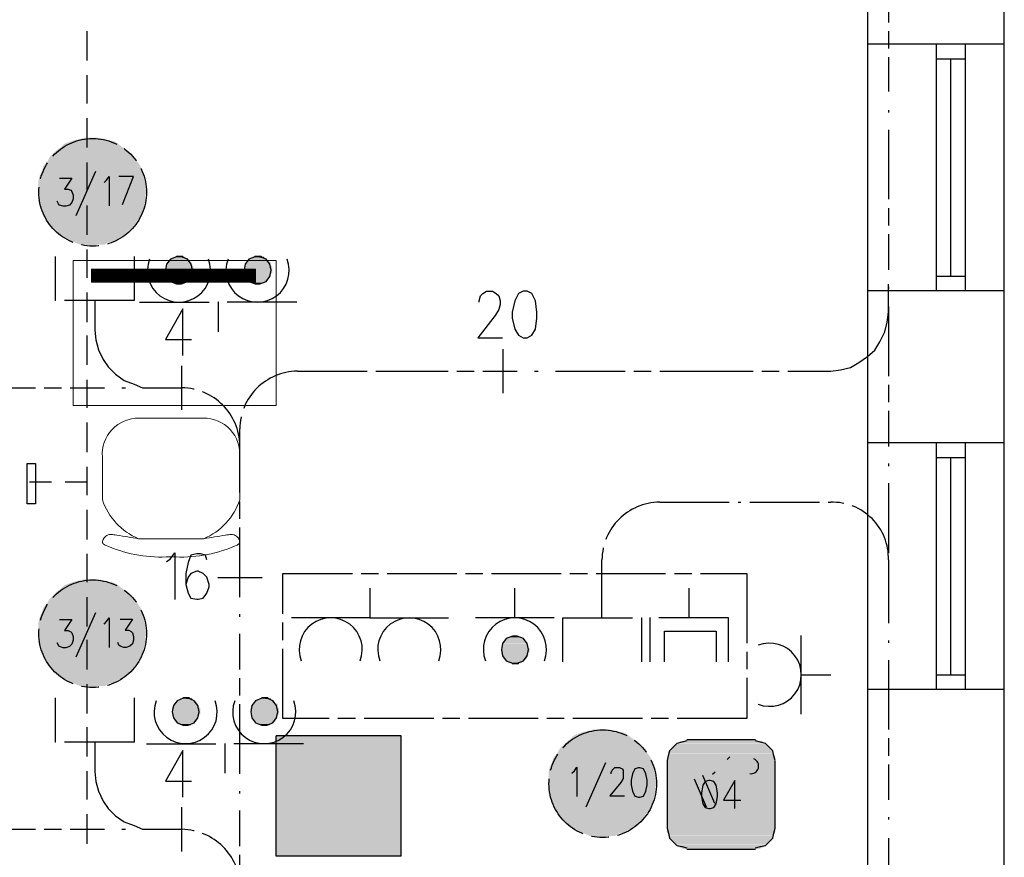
# Model space of a CAD drawing. Header units: millimetres. Extents: x 282377 to 1404227, y -783705 to 1038705.
# Tile 121 of 243: x 380375 to 380714, y 8398 to 8687. Entities that reach past the tile are written whole.
import ezdxf

# ---------------------------------------------------------------- set-up
doc = ezdxf.new("R2010")
doc.units = ezdxf.units.MM
doc.linetypes.add('ACAD_ISO02W100', pattern=[15, 12, -3])
doc.linetypes.add('ACAD_ISO08W100', pattern=[36, 24, -3, 6, -3])
doc.layers.add('!!ELEKTRYKA', color=7, linetype='Continuous')
doc.layers.add('PG_WYPOSAŻENIE', color=9, linetype='Continuous', lineweight=18)
doc.layers.add('PG_ŚCIANY_DZIAŁOWE', color=3, linetype='Continuous', lineweight=18)
doc.layers.add('zzz_linia_podział', color=3, linetype='ACAD_ISO02W100', lineweight=40, plot=False)

# ---------------------------------------------------------------- blocks, each defined once
blk = doc.blocks.new('A$C6e56510e')
at = {"layer": 'PG_WYPOSAŻENIE', "color": 251, "true_color": 0x636466}
for p, q in [((258.9, 478.7), (225.2, 478.7)), ((354.5, 415.7), (129.6, 415.7)), ((5.2, 281.4), (5.2, 134.3)), ((478.9, 281.4), (478.9, 134.3)), ((355.6, 0), (130.8, 0))]:
    blk.add_line(p, q, dxfattribs=at)
for centre, radius, start, end in [((207.7, 5.5), 473.4, 87.8783, 114.1146), ((276.5, 5.5), 473.4, 65.8854, 92.1217), ((215.6, 211.3), 221.7, 112.8026, 161.5732), ((268.6, 211.3), 221.7, 18.4268, 67.1974), ((128.9, 124.1), 124.1, 175.2787, 270.8747), ((355.2, 124.1), 124.1, 269.1253, 4.7213)]:
    blk.add_arc(centre, radius, start, end, dxfattribs=at)
for points in [[(129.6, 415.7), (54.5, 403.3), (16.4, 407.4), (6, 429.9), (14.2, 437.7)], [(354.5, 415.7), (429.6, 403.3), (467.7, 407.4), (478.1, 429.9), (469.9, 437.7)]]:
    blk.add_spline(points, degree=3, dxfattribs=at)

msp = doc.modelspace()

# ---------------------------------------------------------------- hatches: boundary and pattern name
at = {"layer": 'PG_ŚCIANY_DZIAŁOWE', "ltscale": 10}
h = msp.add_hatch(dxfattribs=at)
h.set_pattern_fill('ANSI31', color=252, scale=0.1)
h.set_pattern_definition([(45, (344868.07902, 6595.35128), (-0.224506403, 0.224506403), [])])
h.paths.add_polyline_path([(380455.81, 8596.09), (380455.81, 8600.59), (380399.27, 8600.59), (380399.27, 8596.09)])
at = {"layer": 'PG_ŚCIANY_DZIAŁOWE'}
h = msp.add_hatch(color=252, dxfattribs=at)
h.dxf.hatch_style = 1
h.paths.add_polyline_path([(380506.01, 8398.12), (380506.01, 8439.62), (380473.86, 8439.62), (380463.01, 8425.2), (380463.01, 8398.12)])
h = msp.add_hatch(color=252, dxfattribs=at)
h.dxf.hatch_style = 1
h.paths.add_polyline_path([(380473.86, 8439.62), (380463.01, 8439.62), (380463.01, 8425.2)])

# ---------------------------------------------------------------- linework, layer by layer
at = {"layer": '!!ELEKTRYKA', "color": 1, "linetype": 'ACAD_ISO08W100', "lineweight": -3}
for p, q in [((380470.33, 8565.35), (380498.27, 8565.35)), ((380450.44, 8535.72), (380450.44, 8545.45)), ((380595.2, 8520.17), (380623.14, 8520.17)), ((380575.3, 8490.53), (380575.3, 8500.27))]:
    msp.add_line(p, q, dxfattribs=at)
at = {"layer": '!!ELEKTRYKA'}
for p, q in [((380609.97, 8426.05), (380614.09, 8416.36)), ((380607.08, 8424.82), (380611.2, 8415.13))]:
    msp.add_line(p, q, dxfattribs=at)
at = {"layer": '!!ELEKTRYKA', "color": 1, "linetype": 'ACAD_ISO08W100', "lineweight": -3}
for points in [[(380674.07, 8709.59), (380674.07, 8661.75)], [(380674.07, 8655.4), (380674.07, 8654.55)], [(380674.07, 8648.62), (380674.07, 8600.36)], [(380413.96, 8604.92), (380413.96, 8589.68), (380386.86, 8589.68), (380386.86, 8604.92)], [(380603.38, 8565.35), (380654.18, 8565.35), (380657.56, 8565.77), (380660.95, 8566.62), (380663.91, 8568.31), (380666.88, 8570.43), (380669.42, 8572.55), (380671.11, 8575.51), (380672.8, 8578.9), (380673.65, 8582.28), (380674.07, 8585.67), (380674.07, 8595.41)], [(380674.07, 8594.44), (380674.07, 8593.59)], [(380400.41, 8589.68), (380400.41, 8579.52)], [(380430.77, 8570.73), (380430.77, 8586.82), (380424.84, 8576.24), (380433.73, 8576.24)], [(380674.07, 8587.66), (380674.07, 8539.4)], [(380541.23, 8557.73), (380541.23, 8572.97)], [(380430.47, 8552), (380430.47, 8567.24)], [(380498.27, 8565.35), (380546.11, 8565.35)], [(380552.04, 8565.35), (380553.31, 8565.35)], [(380559.24, 8565.35), (380607.07, 8565.35)], [(380613, 8565.35), (380614.27, 8565.35)], [(380355.96, 8559.62), (380403.8, 8559.62)], [(380409.72, 8559.62), (380410.99, 8559.62)], [(380450.48, 8542.67), (380450.48, 8543.51)], [(380450.48, 8487.46), (380450.48, 8535.72)], [(380674.07, 8533.47), (380674.07, 8532.63)], [(380674.07, 8526.7), (380674.07, 8478.44)], [(380425.12, 8499.7), (380426.39, 8500.55), (380428.08, 8502.66), (380428.08, 8486.58)], [(380439.01, 8500.24), (380438.59, 8501.94), (380436.89, 8502.36), (380435.62, 8502.36), (380433.51, 8501.94), (380432.66, 8499.4), (380431.81, 8495.59), (380431.81, 8491.78), (380432.66, 8488.81), (380433.51, 8487.12), (380435.62, 8486.7), (380436.05, 8486.7), (380437.74, 8487.12), (380439.01, 8488.81), (380439.86, 8490.93), (380439.86, 8491.78), (380439.01, 8494.32), (380437.74, 8495.59), (380436.05, 8496.43), (380435.62, 8496.43), (380433.51, 8495.59), (380432.66, 8494.32), (380431.81, 8491.78)], [(380442.86, 8494.18), (380458.1, 8494.18)], [(380575.3, 8480.35), (380575.3, 8490.53)], [(380450.48, 8480.68), (380450.48, 8481.53)], [(380561.78, 8465.07), (380561.78, 8480.32), (380588.87, 8480.32), (380588.87, 8465.07)], [(380450.48, 8426.5), (380450.48, 8474.76)], [(380674.07, 8472.51), (380674.07, 8471.67)], [(380674.07, 8465.74), (380674.07, 8417.48)], [(380413.96, 8452.68), (380413.96, 8437.44), (380386.86, 8437.44), (380386.86, 8452.68)], [(380400.41, 8437.44), (380400.41, 8427.28)], [(380430.77, 8418.49), (380430.77, 8434.58), (380424.84, 8424), (380433.73, 8424)], [(380450.48, 8419.72), (380450.48, 8420.57)], [(380430.47, 8399.76), (380430.47, 8415)], [(380450.48, 8365.53), (380450.48, 8413.8)], [(380674.07, 8411.55), (380674.07, 8410.7)], [(380355.96, 8407.38), (380403.8, 8407.38)], [(380409.72, 8407.38), (380410.99, 8407.38)], [(380674.07, 8404.35), (380674.07, 8356.52)]]:
    msp.add_lwpolyline(points, dxfattribs=at)
at = {"layer": '!!ELEKTRYKA', "color": 150, "linetype": 'ACAD_ISO08W100', "lineweight": -3, "true_color": 0x007eff}
for points in [[(380397.81, 8672.46), (380397.81, 8682.65)], [(380397.81, 8657.67), (380397.81, 8667.42)], [(380397.81, 8642.44), (380397.81, 8652.57)], [(380397.81, 8627.59), (380397.81, 8637.35)], [(380397.81, 8612.37), (380397.81, 8622.5)], [(380397.81, 8597.52), (380397.81, 8607.27)], [(380397.81, 8582.29), (380397.81, 8592.48)], [(380397.81, 8567.5), (380397.81, 8577.63)], [(380397.81, 8552.66), (380397.81, 8562.41)], [(380397.81, 8537.43), (380397.81, 8547.62)], [(380397.81, 8522.64), (380397.81, 8532.33)], [(380377.92, 8527.21), (380385.54, 8527.21)], [(380390.2, 8527.21), (380397.82, 8527.21)], [(380397.81, 8507.35), (380397.81, 8517.54)], [(380397.81, 8492.56), (380397.81, 8502.31)], [(380397.81, 8477.33), (380397.81, 8487.47)], [(380397.81, 8462.49), (380397.81, 8472.68)], [(380397.81, 8447.26), (380397.81, 8457.39)], [(380397.81, 8432.47), (380397.81, 8442.6)], [(380618.5, 8431.49), (380619.35, 8432.32)], [(380397.81, 8417.62), (380397.81, 8427.37)], [(380613.42, 8426.41), (380614.27, 8427.24)], [(380397.81, 8402.39), (380397.81, 8412.53)]]:
    msp.add_lwpolyline(points, dxfattribs=at)
at = {"layer": '!!ELEKTRYKA', "color": 7, "linetype": 'ACAD_ISO08W100', "lineweight": -3}
for points in [[(380400.68, 8634.21), (380393.91, 8618.97)], [(380388.31, 8631.97), (380392.54, 8631.97), (380390, 8628.16), (380391.27, 8628.16), (380392.12, 8627.74), (380392.54, 8627.32), (380392.97, 8626.05), (380392.97, 8624.78), (380392.54, 8623.51), (380391.7, 8622.66), (380390.43, 8622.24), (380389.58, 8622.24), (380388.31, 8622.66), (380387.89, 8623.08), (380387.46, 8623.93)], [(380403.64, 8630.4), (380404.49, 8631.25), (380405.34, 8632.52), (380405.34, 8622.36)], [(380409.96, 8622.8), (380413.77, 8632.54), (380408.69, 8632.54)], [(380400.68, 8481.97), (380393.91, 8466.73)], [(380403.64, 8478.16), (380404.49, 8479.01), (380405.34, 8480.28), (380405.34, 8470.12)], [(380388.31, 8479.74), (380392.54, 8479.74), (380390, 8475.92), (380391.27, 8475.92), (380392.12, 8475.5), (380392.54, 8475.08), (380392.97, 8473.81), (380392.97, 8472.54), (380392.54, 8471.27), (380391.7, 8470.42), (380390.43, 8470), (380389.58, 8470), (380388.31, 8470.42), (380387.89, 8470.84), (380387.46, 8471.69)], [(380409.18, 8479.81), (380413.41, 8479.81), (380410.87, 8476), (380412.14, 8476), (380412.99, 8475.57), (380413.41, 8475.15), (380413.83, 8473.88), (380413.83, 8472.61), (380413.41, 8471.34), (380412.56, 8470.49), (380411.29, 8470.07), (380410.45, 8470.07), (380409.18, 8470.49), (380408.75, 8470.92), (380408.33, 8471.76)], [(380576.54, 8430.24), (380569.77, 8415)], [(380564.94, 8426.68), (380565.78, 8427.52), (380566.63, 8428.79), (380566.63, 8418.63)], [(380578.41, 8426.52), (380578.41, 8426.95), (380578.83, 8427.79), (380579.25, 8428.22), (380579.68, 8428.64), (380581.37, 8428.64), (380582.22, 8428.22), (380582.64, 8427.79), (380582.64, 8426.95), (380582.64, 8426.1), (380582.64, 8424.83), (380581.79, 8423.56), (380577.98, 8418.9), (380583.06, 8418.9)], [(380621.05, 8414.49), (380621.05, 8424.24), (380617.24, 8417.46), (380623.17, 8417.46)]]:
    msp.add_lwpolyline(points, dxfattribs=at)
at = {"layer": '!!ELEKTRYKA', "color": 217, "linetype": 'ACAD_ISO08W100', "lineweight": -3, "true_color": 0x93278f}
for points in [[(380424.79, 8600.14), (380425.21, 8598.02), (380426.48, 8596.33), (380428.6, 8595.48), (380430.29, 8595.48), (380432.41, 8596.33), (380433.68, 8598.02), (380434.1, 8600.14), (380433.68, 8602.25), (380432.41, 8603.95), (380430.29, 8604.79), (380428.6, 8604.79), (380426.48, 8603.95), (380425.21, 8602.25)], [(380451.88, 8600.14), (380452.31, 8598.02), (380453.58, 8596.33), (380455.69, 8595.48), (380457.39, 8595.48), (380459.5, 8596.33), (380460.77, 8598.02), (380461.2, 8600.14), (380460.77, 8602.25), (380459.5, 8603.95), (380457.39, 8604.79), (380455.69, 8604.79), (380453.58, 8603.95), (380452.31, 8602.25)], [(380427.1, 8447.9), (380427.52, 8445.78), (380428.79, 8444.09), (380430.91, 8443.24), (380432.6, 8443.24), (380434.72, 8444.09), (380435.99, 8445.78), (380436.41, 8447.9), (380435.99, 8450.02), (380434.72, 8451.71), (380432.6, 8452.56), (380430.91, 8452.56), (380428.79, 8451.71), (380427.52, 8450.02)], [(380454.19, 8447.9), (380454.62, 8445.78), (380455.89, 8444.09), (380458, 8443.24), (380459.7, 8443.24), (380461.81, 8444.09), (380463.08, 8445.78), (380463.51, 8447.9), (380463.08, 8450.02), (380461.81, 8451.71), (380459.7, 8452.56), (380458, 8452.56), (380455.89, 8451.71), (380454.62, 8450.02)]]:
    msp.add_lwpolyline(points, close=True, dxfattribs=at)
at = {"layer": '!!ELEKTRYKA', "color": 1, "linetype": 'ACAD_ISO08W100', "lineweight": -3}
for points in [[(380400.41, 8589.68), (380400.41, 8579.52), (380400.83, 8576.13), (380401.68, 8572.74), (380403.37, 8569.36), (380405.07, 8566.82), (380407.61, 8564.28), (380410.57, 8562.16), (380413.96, 8560.89), (380416.92, 8559.62), (380420.73, 8559.62), (380430.47, 8559.62, -0.406485), (380450.44, 8539.65), (380450.44, 8539.65)], [(380626.24, 8520.17), (380654.18, 8520.17, -0.429643), (380674.07, 8500.27), (380674.07, 8490.53)], [(380400.41, 8437.44), (380400.41, 8427.28), (380400.83, 8423.89), (380401.68, 8420.51), (380403.37, 8417.12), (380405.07, 8414.58), (380407.61, 8412.04), (380410.57, 8409.92), (380413.96, 8408.65), (380416.92, 8407.38), (380420.73, 8407.38), (380430.47, 8407.38, -0.393113), (380450.79, 8387.49), (380450.79, 8377.33)]]:
    msp.add_lwpolyline(points, format="xyb", dxfattribs=at)
at = {"layer": '!!ELEKTRYKA', "color": 217, "linetype": 'ACAD_ISO08W100', "lineweight": -3, "true_color": 0x93278f}
for points in [[(380415.9, 8589.13), (380442.99, 8589.13), (380442.99, 8578.97)], [(380470.09, 8589.13), (380442.99, 8589.13)], [(380418.21, 8436.89), (380445.3, 8436.89), (380445.3, 8426.73)], [(380472.4, 8436.89), (380445.3, 8436.89)]]:
    msp.add_lwpolyline(points, dxfattribs=at)
at = {"layer": '!!ELEKTRYKA', "color": 5, "linetype": 'ACAD_ISO08W100', "lineweight": -3}
msp.add_lwpolyline([(380377.07, 8519.6), (380377.07, 8526.34), (380377.07, 8533.56), (380380.04, 8533.56), (380380.04, 8519.6)], close=True, dxfattribs=at)
at = {"layer": '!!ELEKTRYKA', "color": 254, "linetype": 'ACAD_ISO08W100', "lineweight": -3, "true_color": 0xdddddd}
msp.add_lwpolyline([(380625.27, 8495.57), (380625.27, 8445.63), (380465.25, 8445.63), (380465.25, 8495.57)], close=True, dxfattribs=at)
at = {"layer": '!!ELEKTRYKA', "color": 217, "linetype": 'Continuous', "lineweight": -3, "true_color": 0x93278f}
for points in [[(380495.29, 8490.53), (380495.29, 8480.35), (380522.38, 8480.35)], [(380545.24, 8480.35), (380545.24, 8490.53)], [(380495.31, 8480.32), (380468.21, 8480.32)], [(380558.79, 8480.35), (380531.7, 8480.35)]]:
    msp.add_lwpolyline(points, dxfattribs=at)
at = {"layer": '!!ELEKTRYKA', "color": 5, "linetype": 'ACAD_ISO08W100', "lineweight": -3}
for points in [[(380605.36, 8480.35), (380605.36, 8490.53)], [(380618.93, 8465.07), (380618.93, 8480.32), (380591.83, 8480.32), (380591.83, 8465.07)], [(380596.9, 8465.09), (380596.9, 8475.7), (380614.68, 8475.7), (380614.68, 8465.09)], [(380604.52, 8437.84), (380602.83, 8437.4), (380601.14, 8437.01), (380599.87, 8435.74), (380598.6, 8434.47), (380598.17, 8432.76), (380597.75, 8431.05)], [(380628.23, 8438.25), (380604.53, 8438.25)], [(380635, 8431.05), (380634.58, 8432.76), (380634.16, 8434.47), (380632.89, 8435.74), (380631.62, 8437.01), (380629.93, 8437.4), (380628.23, 8437.84)], [(380597.78, 8431.01), (380597.78, 8407.73)], [(380635.03, 8407.73), (380635.03, 8431.01)], [(380597.76, 8407.75), (380598.18, 8406.05), (380598.61, 8404.34), (380599.88, 8403.07), (380601.15, 8401.81), (380602.84, 8401.42), (380604.54, 8400.98)], [(380628.24, 8400.98), (380629.94, 8401.42), (380631.63, 8401.81), (380632.9, 8403.07), (380634.17, 8404.34), (380634.59, 8406.05), (380635.02, 8407.75)], [(380604.53, 8400.57), (380628.24, 8400.57)]]:
    msp.add_lwpolyline(points, dxfattribs=at)
at = {"layer": '!!ELEKTRYKA', "color": 217, "linetype": 'Continuous', "lineweight": -3, "true_color": 0x93278f}
msp.add_lwpolyline([(380549.92, 8469.33), (380549.5, 8471.43), (380548.23, 8473.14), (380546.11, 8473.97), (380544.42, 8473.97), (380542.3, 8473.14), (380541.03, 8471.43), (380540.61, 8469.33), (380541.03, 8467.18), (380542.3, 8465.52), (380544.42, 8464.64), (380546.11, 8464.64), (380548.23, 8465.52), (380549.5, 8467.18)], close=True, dxfattribs=at)
at = {"layer": '!!ELEKTRYKA', "color": 6, "linetype": 'Continuous', "lineweight": -3}
for points in [[(380644.02, 8447.11), (380644.02, 8474.21)], [(380644.02, 8460.66), (380654.18, 8460.66)]]:
    msp.add_lwpolyline(points, dxfattribs=at)
at = {"layer": '!!ELEKTRYKA', "color": 7, "linetype": 'ACAD_ISO08W100', "lineweight": -3}
for points in [[(380587.89, 8428.59), (380586.62, 8428.17), (380585.77, 8426.47), (380585.35, 8424.36), (380585.35, 8422.66), (380585.77, 8420.55), (380586.62, 8418.85), (380587.89, 8418.43), (380588.31, 8418.43), (380589.58, 8418.85), (380590.43, 8420.55), (380590.86, 8422.66), (380590.86, 8424.36), (380590.43, 8426.47), (380589.58, 8428.17), (380588.31, 8428.59)], [(380612.16, 8424.24), (380610.89, 8423.8), (380610.05, 8422.53), (380609.62, 8420), (380609.62, 8418.73), (380610.05, 8416.2), (380610.89, 8414.93), (380612.16, 8414.49), (380612.59, 8414.49), (380613.86, 8414.93), (380614.7, 8416.2), (380615.12, 8418.73), (380615.12, 8420), (380614.7, 8422.53), (380613.86, 8423.8), (380612.59, 8424.24)]]:
    msp.add_lwpolyline(points, close=True, dxfattribs=at)
at = {"layer": '!!ELEKTRYKA', "color": 1, "linetype": 'ACAD_ISO08W100', "lineweight": -3}
for centre in [(380399.7, 8627.05), (380399.7, 8474.82), (380575.56, 8423.09)]:
    msp.add_circle(centre, 18.55, dxfattribs=at)
at = {"layer": '!!ELEKTRYKA', "color": 217, "linetype": 'Continuous', "lineweight": -3, "true_color": 0x93278f}
for centre, radius, start, end in [((380429.45, 8600.03), 10.89, 158.9225, 21.0775), ((380456.54, 8600.03), 10.89, 158.9225, 21.0775), ((380481.76, 8469.41), 10.88, 339.0164, 200.9836), ((380508.86, 8469.41), 10.88, 339.0164, 200.9836), ((380545.27, 8469.41), 10.88, 339.0108, 200.9892), ((380431.75, 8447.79), 10.89, 158.9225, 21.0775), ((380458.85, 8447.79), 10.89, 158.9225, 21.0775)]:
    msp.add_arc(centre, radius, start, end, dxfattribs=at)
at = {"layer": '!!ELEKTRYKA', "color": 1, "linetype": 'ACAD_ISO08W100', "lineweight": -3}
for centre in [(380470.48, 8545.31), (380595.34, 8500.13)]:
    msp.add_arc(centre, 20.04, 90.414, 179.586, dxfattribs=at)
at = {"layer": '!!ELEKTRYKA', "color": 6, "linetype": 'Continuous', "lineweight": -3}
msp.add_arc((380633.12, 8460.66), 10.89, 248.9225, 111.0775, dxfattribs=at)
at = {"layer": '!!ELEKTRYKA'}
msp.add_arc((380626.63, 8429.21), 2.68, 261.1766, 66.7093, dxfattribs=at)
at = {"layer": '!!ELEKTRYKA', "color": 1, "linetype": 'ACAD_ISO08W100', "lineweight": -3}
for points in [[(380389.88, 8643.72), (380410.2, 8642.45), (380388.61, 8642.45)], [(380392, 8644.57), (380408.51, 8643.72), (380389.88, 8643.72)], [(380389.88, 8643.72), (380408.51, 8643.72), (380410.2, 8642.45)], [(380393.27, 8644.99), (380407.24, 8644.57), (380392, 8644.57)], [(380392, 8644.57), (380407.24, 8644.57), (380408.51, 8643.72)], [(380395.39, 8645.42), (380405.12, 8644.99), (380393.27, 8644.99)], [(380393.27, 8644.99), (380405.12, 8644.99), (380407.24, 8644.57)], [(380396.66, 8645.84), (380403.85, 8645.42), (380395.39, 8645.42)], [(380395.39, 8645.42), (380403.85, 8645.42), (380405.12, 8644.99)], [(380396.66, 8645.84), (380401.31, 8645.84), (380403.85, 8645.42)], [(380386.07, 8640.34), (380414.01, 8639.07), (380384.8, 8639.07)], [(380387.34, 8641.61), (380413.17, 8640.34), (380386.07, 8640.34)], [(380386.07, 8640.34), (380413.17, 8640.34), (380414.01, 8639.07)], [(380388.61, 8642.45), (380411.47, 8641.61), (380387.34, 8641.61)], [(380387.34, 8641.61), (380411.47, 8641.61), (380413.17, 8640.34)], [(380388.61, 8642.45), (380410.2, 8642.45), (380411.47, 8641.61)], [(380383.96, 8637.37), (380416.13, 8636.1), (380382.69, 8636.1)], [(380384.8, 8639.07), (380415.28, 8637.37), (380383.96, 8637.37)], [(380383.96, 8637.37), (380415.28, 8637.37), (380416.13, 8636.1)], [(380384.8, 8639.07), (380414.01, 8639.07), (380415.28, 8637.37)], [(380382.26, 8634.41), (380417.4, 8632.72), (380381.42, 8632.72)], [(380382.69, 8636.1), (380416.98, 8634.41), (380382.26, 8634.41)], [(380382.26, 8634.41), (380416.98, 8634.41), (380417.4, 8632.72)], [(380382.69, 8636.1), (380416.13, 8636.1), (380416.98, 8634.41)], [(380381.42, 8632.72), (380417.82, 8631.02), (380380.99, 8631.02)], [(380380.99, 8631.02), (380417.82, 8629.33), (380380.99, 8629.33)], [(380380.99, 8631.02), (380417.82, 8631.02), (380417.82, 8629.33)], [(380381.42, 8632.72), (380417.4, 8632.72), (380417.82, 8631.02)], [(380380.99, 8629.33), (380418.25, 8627.21), (380380.99, 8627.21)], [(380380.99, 8629.33), (380417.82, 8629.33), (380418.25, 8627.21)], [(380380.99, 8627.21), (380417.82, 8625.52), (380380.99, 8625.52)], [(380380.99, 8627.21), (380418.25, 8627.21), (380417.82, 8625.52)], [(380380.99, 8625.52), (380417.82, 8623.83), (380380.99, 8623.83)], [(380380.99, 8625.52), (380417.82, 8625.52), (380417.82, 8623.83)], [(380380.99, 8623.83), (380417.4, 8622.13), (380381.42, 8622.13)], [(380380.99, 8623.83), (380417.82, 8623.83), (380417.4, 8622.13)], [(380381.42, 8622.13), (380416.98, 8620.44), (380382.26, 8620.44)], [(380381.42, 8622.13), (380417.4, 8622.13), (380416.98, 8620.44)], [(380382.26, 8620.44), (380416.13, 8618.75), (380382.69, 8618.75)], [(380382.26, 8620.44), (380416.98, 8620.44), (380416.13, 8618.75)], [(380382.69, 8618.75), (380415.28, 8617.48), (380383.96, 8617.48)], [(380382.69, 8618.75), (380416.13, 8618.75), (380415.28, 8617.48)], [(380383.96, 8617.48), (380414.01, 8615.78), (380384.8, 8615.78)], [(380383.96, 8617.48), (380415.28, 8617.48), (380414.01, 8615.78)], [(380384.8, 8615.78), (380413.17, 8614.51), (380386.07, 8614.51)], [(380384.8, 8615.78), (380414.01, 8615.78), (380413.17, 8614.51)], [(380386.07, 8614.51), (380411.47, 8613.24), (380387.34, 8613.24)], [(380386.07, 8614.51), (380413.17, 8614.51), (380411.47, 8613.24)], [(380387.34, 8613.24), (380410.2, 8611.97), (380388.61, 8611.97)], [(380387.34, 8613.24), (380411.47, 8613.24), (380410.2, 8611.97)], [(380388.61, 8611.97), (380408.51, 8611.13), (380389.88, 8611.13)], [(380388.61, 8611.97), (380410.2, 8611.97), (380408.51, 8611.13)], [(380389.88, 8611.13), (380407.24, 8610.28), (380392, 8610.28)], [(380389.88, 8611.13), (380408.51, 8611.13), (380407.24, 8610.28)], [(380392, 8610.28), (380405.12, 8609.86), (380393.27, 8609.86)], [(380392, 8610.28), (380407.24, 8610.28), (380405.12, 8609.86)], [(380393.27, 8609.86), (380403.85, 8609.01), (380395.39, 8609.01)], [(380393.27, 8609.86), (380405.12, 8609.86), (380403.85, 8609.01)], [(380396.66, 8609.01), (380401.31, 8609.01), (380400.47, 8608.59)], [(380389.88, 8491.49), (380410.2, 8490.22), (380388.61, 8490.22)], [(380392, 8492.33), (380408.51, 8491.49), (380389.88, 8491.49)], [(380389.88, 8491.49), (380408.51, 8491.49), (380410.2, 8490.22)], [(380393.27, 8492.76), (380407.24, 8492.33), (380392, 8492.33)], [(380392, 8492.33), (380407.24, 8492.33), (380408.51, 8491.49)], [(380395.39, 8493.18), (380405.12, 8492.76), (380393.27, 8492.76)], [(380393.27, 8492.76), (380405.12, 8492.76), (380407.24, 8492.33)], [(380396.66, 8493.6), (380403.85, 8493.18), (380395.39, 8493.18)], [(380395.39, 8493.18), (380403.85, 8493.18), (380405.12, 8492.76)], [(380396.66, 8493.6), (380401.31, 8493.6), (380403.85, 8493.18)], [(380386.07, 8488.1), (380414.01, 8486.83), (380384.8, 8486.83)], [(380387.34, 8489.37), (380413.17, 8488.1), (380386.07, 8488.1)], [(380386.07, 8488.1), (380413.17, 8488.1), (380414.01, 8486.83)], [(380388.61, 8490.22), (380411.47, 8489.37), (380387.34, 8489.37)], [(380387.34, 8489.37), (380411.47, 8489.37), (380413.17, 8488.1)], [(380388.61, 8490.22), (380410.2, 8490.22), (380411.47, 8489.37)], [(380382.69, 8483.87), (380416.98, 8482.17), (380382.26, 8482.17)], [(380383.96, 8485.14), (380416.13, 8483.87), (380382.69, 8483.87)], [(380382.69, 8483.87), (380416.13, 8483.87), (380416.98, 8482.17)], [(380384.8, 8486.83), (380415.28, 8485.14), (380383.96, 8485.14)], [(380383.96, 8485.14), (380415.28, 8485.14), (380416.13, 8483.87)], [(380384.8, 8486.83), (380414.01, 8486.83), (380415.28, 8485.14)], [(380381.42, 8480.48), (380417.82, 8478.79), (380380.99, 8478.79)], [(380382.26, 8482.17), (380417.4, 8480.48), (380381.42, 8480.48)], [(380381.42, 8480.48), (380417.4, 8480.48), (380417.82, 8478.79)], [(380382.26, 8482.17), (380416.98, 8482.17), (380417.4, 8480.48)], [(380380.99, 8478.79), (380417.82, 8477.09), (380380.99, 8477.09)], [(380380.99, 8478.79), (380417.82, 8478.79), (380417.82, 8477.09)], [(380380.99, 8477.09), (380418.25, 8474.98), (380380.99, 8474.98)], [(380380.99, 8477.09), (380417.82, 8477.09), (380418.25, 8474.98)], [(380380.99, 8474.98), (380417.82, 8473.28), (380380.99, 8473.28)], [(380380.99, 8474.98), (380418.25, 8474.98), (380417.82, 8473.28)], [(380380.99, 8473.28), (380417.82, 8471.59), (380380.99, 8471.59)], [(380380.99, 8473.28), (380417.82, 8473.28), (380417.82, 8471.59)], [(380380.99, 8471.59), (380417.4, 8469.9), (380381.42, 8469.9)], [(380380.99, 8471.59), (380417.82, 8471.59), (380417.4, 8469.9)], [(380381.42, 8469.9), (380416.98, 8468.2), (380382.26, 8468.2)], [(380381.42, 8469.9), (380417.4, 8469.9), (380416.98, 8468.2)], [(380382.26, 8468.2), (380416.13, 8466.51), (380382.69, 8466.51)], [(380382.26, 8468.2), (380416.98, 8468.2), (380416.13, 8466.51)], [(380382.69, 8466.51), (380415.28, 8465.24), (380383.96, 8465.24)], [(380382.69, 8466.51), (380416.13, 8466.51), (380415.28, 8465.24)], [(380383.96, 8465.24), (380414.01, 8463.55), (380384.8, 8463.55)], [(380383.96, 8465.24), (380415.28, 8465.24), (380414.01, 8463.55)], [(380384.8, 8463.55), (380413.17, 8462.28), (380386.07, 8462.28)], [(380384.8, 8463.55), (380414.01, 8463.55), (380413.17, 8462.28)], [(380386.07, 8462.28), (380411.47, 8461.01), (380387.34, 8461.01)], [(380386.07, 8462.28), (380413.17, 8462.28), (380411.47, 8461.01)], [(380387.34, 8461.01), (380410.2, 8459.74), (380388.61, 8459.74)], [(380387.34, 8461.01), (380411.47, 8461.01), (380410.2, 8459.74)], [(380388.61, 8459.74), (380408.51, 8458.89), (380389.88, 8458.89)], [(380388.61, 8459.74), (380410.2, 8459.74), (380408.51, 8458.89)], [(380389.88, 8458.89), (380407.24, 8458.04), (380392, 8458.04)], [(380389.88, 8458.89), (380408.51, 8458.89), (380407.24, 8458.04)], [(380392, 8458.04), (380405.12, 8457.62), (380393.27, 8457.62)], [(380392, 8458.04), (380407.24, 8458.04), (380405.12, 8457.62)], [(380393.27, 8457.62), (380403.85, 8456.77), (380395.39, 8456.77)], [(380393.27, 8457.62), (380405.12, 8457.62), (380403.85, 8456.77)], [(380396.66, 8456.77), (380401.31, 8456.77), (380400.47, 8456.35)], [(380565.75, 8439.76), (380586.07, 8438.49), (380564.48, 8438.49)], [(380567.86, 8440.6), (380584.38, 8439.76), (380565.75, 8439.76)], [(380565.75, 8439.76), (380584.38, 8439.76), (380586.07, 8438.49)], [(380569.13, 8441.03), (380583.11, 8440.6), (380567.86, 8440.6)], [(380567.86, 8440.6), (380583.11, 8440.6), (380584.38, 8439.76)], [(380571.25, 8441.45), (380580.99, 8441.03), (380569.13, 8441.03)], [(380569.13, 8441.03), (380580.99, 8441.03), (380583.11, 8440.6)], [(380572.52, 8441.87), (380579.72, 8441.45), (380571.25, 8441.45)], [(380571.25, 8441.45), (380579.72, 8441.45), (380580.99, 8441.03)], [(380572.52, 8441.87), (380577.18, 8441.87), (380579.72, 8441.45)], [(380561.94, 8436.37), (380589.88, 8435.1), (380560.67, 8435.1)], [(380563.21, 8437.64), (380589.03, 8436.37), (380561.94, 8436.37)], [(380561.94, 8436.37), (380589.03, 8436.37), (380589.88, 8435.1)], [(380564.48, 8438.49), (380587.34, 8437.64), (380563.21, 8437.64)], [(380563.21, 8437.64), (380587.34, 8437.64), (380589.03, 8436.37)], [(380564.48, 8438.49), (380586.07, 8438.49), (380587.34, 8437.64)], [(380559.82, 8433.41), (380592, 8432.14), (380558.55, 8432.14)], [(380560.67, 8435.1), (380591.15, 8433.41), (380559.82, 8433.41)], [(380559.82, 8433.41), (380591.15, 8433.41), (380592, 8432.14)], [(380560.67, 8435.1), (380589.88, 8435.1), (380591.15, 8433.41)], [(380558.13, 8430.44), (380593.27, 8428.75), (380557.28, 8428.75)], [(380558.55, 8432.14), (380592.84, 8430.44), (380558.13, 8430.44)], [(380558.13, 8430.44), (380592.84, 8430.44), (380593.27, 8428.75)], [(380558.55, 8432.14), (380592, 8432.14), (380592.84, 8430.44)], [(380557.28, 8428.75), (380593.69, 8427.06), (380556.86, 8427.06)], [(380556.86, 8427.06), (380593.69, 8425.36), (380556.86, 8425.36)], [(380556.86, 8427.06), (380593.69, 8427.06), (380593.69, 8425.36)], [(380557.28, 8428.75), (380593.27, 8428.75), (380593.69, 8427.06)], [(380556.86, 8425.36), (380594.11, 8423.25), (380556.86, 8423.25)], [(380556.86, 8425.36), (380593.69, 8425.36), (380594.11, 8423.25)], [(380556.86, 8423.25), (380593.69, 8421.55), (380556.86, 8421.55)], [(380556.86, 8423.25), (380594.11, 8423.25), (380593.69, 8421.55)], [(380556.86, 8421.55), (380593.69, 8419.86), (380556.86, 8419.86)], [(380556.86, 8421.55), (380593.69, 8421.55), (380593.69, 8419.86)], [(380556.86, 8419.86), (380593.27, 8418.17), (380557.28, 8418.17)], [(380556.86, 8419.86), (380593.69, 8419.86), (380593.27, 8418.17)], [(380557.28, 8418.17), (380592.84, 8416.47), (380558.13, 8416.47)], [(380557.28, 8418.17), (380593.27, 8418.17), (380592.84, 8416.47)], [(380558.13, 8416.47), (380592, 8414.78), (380558.55, 8414.78)], [(380558.13, 8416.47), (380592.84, 8416.47), (380592, 8414.78)], [(380558.55, 8414.78), (380591.15, 8413.51), (380559.82, 8413.51)], [(380558.55, 8414.78), (380592, 8414.78), (380591.15, 8413.51)], [(380559.82, 8413.51), (380589.88, 8411.81), (380560.67, 8411.81)], [(380559.82, 8413.51), (380591.15, 8413.51), (380589.88, 8411.81)], [(380560.67, 8411.81), (380589.03, 8410.54), (380561.94, 8410.54)], [(380560.67, 8411.81), (380589.88, 8411.81), (380589.03, 8410.54)], [(380561.94, 8410.54), (380587.34, 8409.27), (380563.21, 8409.27)], [(380561.94, 8410.54), (380589.03, 8410.54), (380587.34, 8409.27)], [(380563.21, 8409.27), (380586.07, 8408), (380564.48, 8408)], [(380563.21, 8409.27), (380587.34, 8409.27), (380586.07, 8408)], [(380564.48, 8408), (380584.38, 8407.16), (380565.75, 8407.16)], [(380564.48, 8408), (380586.07, 8408), (380584.38, 8407.16)], [(380565.75, 8407.16), (380583.11, 8406.31), (380567.86, 8406.31)], [(380565.75, 8407.16), (380584.38, 8407.16), (380583.11, 8406.31)], [(380567.86, 8406.31), (380580.99, 8405.89), (380569.13, 8405.89)], [(380567.86, 8406.31), (380583.11, 8406.31), (380580.99, 8405.89)], [(380569.13, 8405.89), (380579.72, 8405.04), (380571.25, 8405.04)], [(380569.13, 8405.89), (380580.99, 8405.89), (380579.72, 8405.04)], [(380572.52, 8405.04), (380577.18, 8405.04), (380576.33, 8404.62)]]:
    msp.add_solid(points, dxfattribs=at)
at = {"layer": '!!ELEKTRYKA', "color": 217, "linetype": 'ACAD_ISO08W100', "lineweight": -3, "true_color": 0x93278f}
for points in [[(380433.68, 8602.68), (380425.21, 8602.68), (380425.64, 8603.1)], [(380434.1, 8602.25), (380425.21, 8602.68), (380433.68, 8602.68)], [(380434.1, 8602.25), (380425.21, 8602.25), (380425.21, 8602.68)], [(380433.26, 8603.1), (380425.64, 8603.1), (380426.06, 8603.52)], [(380433.68, 8602.68), (380425.64, 8603.1), (380433.68, 8603.1)], [(380433.26, 8603.52), (380426.06, 8603.52), (380426.48, 8603.95)], [(380433.26, 8603.1), (380426.06, 8603.52), (380433.26, 8603.52)], [(380432.83, 8603.95), (380426.48, 8603.95), (380426.91, 8604.37)], [(380433.26, 8603.52), (380426.48, 8603.95), (380432.83, 8603.95)], [(380432.83, 8603.95), (380426.91, 8604.37), (380432.41, 8604.37)], [(380431.99, 8604.37), (380427.33, 8604.37), (380427.75, 8604.79)], [(380431.99, 8604.37), (380427.75, 8604.79), (380431.56, 8604.79)], [(380431.14, 8604.79), (380428.18, 8604.79), (380428.6, 8605.22)], [(380431.14, 8604.79), (380428.6, 8605.22), (380430.72, 8605.22)], [(380461.2, 8602.68), (380452.31, 8602.68), (380452.73, 8603.1)], [(380461.2, 8602.25), (380452.31, 8602.68), (380461.2, 8602.68)], [(380461.2, 8602.25), (380452.31, 8602.25), (380452.31, 8602.68)], [(380460.35, 8603.1), (380452.73, 8603.1), (380453.15, 8603.52)], [(380461.2, 8602.68), (380452.73, 8603.1), (380460.77, 8603.1)], [(380460.35, 8603.52), (380453.15, 8603.52), (380453.58, 8603.95)], [(380460.35, 8603.1), (380453.15, 8603.52), (380460.35, 8603.52)], [(380459.93, 8603.95), (380453.58, 8603.95), (380454, 8604.37)], [(380460.35, 8603.52), (380453.58, 8603.95), (380459.93, 8603.95)], [(380459.93, 8603.95), (380454, 8604.37), (380459.5, 8604.37)], [(380459.08, 8604.37), (380454.42, 8604.37), (380454.85, 8604.79)], [(380459.08, 8604.37), (380454.85, 8604.79), (380458.66, 8604.79)], [(380458.23, 8604.79), (380455.27, 8604.79), (380455.69, 8605.22)], [(380458.23, 8604.79), (380455.69, 8605.22), (380457.81, 8605.22)], [(380434.1, 8601.83), (380424.79, 8601.83), (380425.21, 8602.25)], [(380434.53, 8601.41), (380424.79, 8601.83), (380434.1, 8601.83)], [(380434.53, 8601.41), (380424.79, 8601.41), (380424.79, 8601.83)], [(380434.53, 8600.56), (380424.79, 8601.41), (380434.53, 8601.41)], [(380434.53, 8600.56), (380424.79, 8600.56), (380424.79, 8601.41)], [(380434.53, 8600.14), (380424.79, 8600.56), (380434.53, 8600.56)], [(380434.53, 8600.14), (380424.79, 8600.14), (380424.79, 8600.56)], [(380434.53, 8599.71), (380424.79, 8600.14), (380434.53, 8600.14)], [(380434.53, 8599.71), (380424.79, 8599.71), (380424.79, 8600.14)], [(380434.53, 8599.29), (380424.79, 8599.71), (380434.53, 8599.71)], [(380434.53, 8599.29), (380424.79, 8599.29), (380424.79, 8599.71)], [(380434.1, 8598.87), (380424.79, 8599.29), (380434.53, 8599.29)], [(380434.1, 8598.87), (380424.79, 8598.87), (380424.79, 8599.29)], [(380434.1, 8601.83), (380425.21, 8602.25), (380434.1, 8602.25)], [(380461.2, 8601.83), (380451.88, 8601.83), (380452.31, 8602.25)], [(380461.62, 8601.41), (380451.88, 8601.83), (380461.2, 8601.83)], [(380461.62, 8601.41), (380451.88, 8601.41), (380451.88, 8601.83)], [(380461.62, 8600.56), (380451.88, 8601.41), (380461.62, 8601.41)], [(380461.62, 8600.56), (380451.88, 8600.56), (380451.88, 8601.41)], [(380461.62, 8600.14), (380451.88, 8600.56), (380461.62, 8600.56)], [(380461.62, 8600.14), (380451.88, 8600.14), (380451.88, 8600.56)], [(380461.62, 8599.71), (380451.88, 8600.14), (380461.62, 8600.14)], [(380461.62, 8599.71), (380451.88, 8599.71), (380451.88, 8600.14)], [(380461.62, 8599.29), (380451.88, 8599.71), (380461.62, 8599.71)], [(380461.62, 8599.29), (380451.88, 8599.29), (380451.88, 8599.71)], [(380461.2, 8598.87), (380451.88, 8599.29), (380461.62, 8599.29)], [(380461.2, 8598.87), (380451.88, 8598.87), (380451.88, 8599.29)], [(380461.2, 8601.83), (380452.31, 8602.25), (380461.2, 8602.25)], [(380434.1, 8598.44), (380424.79, 8598.87), (380434.1, 8598.87)], [(380434.1, 8598.44), (380425.21, 8598.44), (380424.79, 8598.87)], [(380433.68, 8598.02), (380425.21, 8598.44), (380434.1, 8598.44)], [(380433.68, 8598.02), (380425.21, 8598.02), (380425.21, 8598.44)], [(380433.68, 8597.6), (380425.21, 8598.02), (380433.68, 8598.02)], [(380433.68, 8597.6), (380425.64, 8597.6), (380425.21, 8598.02)], [(380433.26, 8597.17), (380425.64, 8597.6), (380433.68, 8597.6)], [(380433.26, 8597.17), (380425.64, 8597.17), (380425.64, 8597.6)], [(380433.26, 8596.75), (380425.64, 8597.17), (380433.26, 8597.17)], [(380433.26, 8596.75), (380426.06, 8596.75), (380425.64, 8597.17)], [(380432.41, 8596.33), (380426.48, 8596.75), (380432.83, 8596.75)], [(380432.41, 8596.33), (380426.91, 8596.33), (380426.48, 8596.75)], [(380431.99, 8595.9), (380426.91, 8596.33), (380432.41, 8596.33)], [(380431.99, 8595.9), (380427.33, 8595.9), (380426.91, 8596.33)], [(380431.14, 8595.48), (380427.75, 8595.9), (380431.56, 8595.9)], [(380431.14, 8595.48), (380428.18, 8595.48), (380427.75, 8595.9)], [(380461.2, 8598.44), (380451.88, 8598.87), (380461.2, 8598.87)], [(380461.2, 8598.44), (380452.31, 8598.44), (380451.88, 8598.87)], [(380461.2, 8598.02), (380452.31, 8598.44), (380461.2, 8598.44)], [(380461.2, 8598.02), (380452.31, 8598.02), (380452.31, 8598.44)], [(380460.77, 8597.6), (380452.31, 8598.02), (380461.2, 8598.02)], [(380460.77, 8597.6), (380452.73, 8597.6), (380452.31, 8598.02)], [(380460.35, 8597.17), (380452.73, 8597.6), (380460.77, 8597.6)], [(380460.35, 8597.17), (380452.73, 8597.17), (380452.73, 8597.6)], [(380460.35, 8596.75), (380452.73, 8597.17), (380460.35, 8597.17)], [(380460.35, 8596.75), (380453.15, 8596.75), (380452.73, 8597.17)], [(380459.5, 8596.33), (380453.58, 8596.75), (380459.93, 8596.75)], [(380459.5, 8596.33), (380454, 8596.33), (380453.58, 8596.75)], [(380459.08, 8595.9), (380454, 8596.33), (380459.5, 8596.33)], [(380459.08, 8595.9), (380454.42, 8595.9), (380454, 8596.33)], [(380458.23, 8595.48), (380454.85, 8595.9), (380458.66, 8595.9)], [(380458.23, 8595.48), (380455.27, 8595.48), (380454.85, 8595.9)], [(380433.45, 8452.56), (380430.48, 8452.56), (380430.91, 8452.98)], [(380433.45, 8452.56), (380430.91, 8452.98), (380433.02, 8452.98)], [(380460.54, 8452.56), (380457.58, 8452.56), (380458, 8452.98)], [(380460.54, 8452.56), (380458, 8452.98), (380460.12, 8452.98)], [(380436.41, 8449.59), (380427.1, 8449.59), (380427.52, 8450.02)], [(380436.83, 8449.17), (380427.1, 8449.59), (380436.41, 8449.59)], [(380436.83, 8449.17), (380427.1, 8449.17), (380427.1, 8449.59)], [(380435.99, 8450.44), (380427.52, 8450.44), (380427.94, 8450.86)], [(380436.41, 8450.02), (380427.52, 8450.44), (380435.99, 8450.44)], [(380436.41, 8450.02), (380427.52, 8450.02), (380427.52, 8450.44)], [(380436.41, 8449.59), (380427.52, 8450.02), (380436.41, 8450.02)], [(380435.56, 8450.86), (380427.94, 8450.86), (380428.37, 8451.29)], [(380435.99, 8450.44), (380427.94, 8450.86), (380435.99, 8450.86)], [(380435.56, 8451.29), (380428.37, 8451.29), (380428.79, 8451.71)], [(380435.56, 8450.86), (380428.37, 8451.29), (380435.56, 8451.29)], [(380435.14, 8451.71), (380428.79, 8451.71), (380429.21, 8452.13)], [(380435.56, 8451.29), (380428.79, 8451.71), (380435.14, 8451.71)], [(380435.14, 8451.71), (380429.21, 8452.13), (380434.72, 8452.13)], [(380434.29, 8452.13), (380429.64, 8452.13), (380430.06, 8452.56)], [(380434.29, 8452.13), (380430.06, 8452.56), (380433.87, 8452.56)], [(380463.51, 8449.59), (380454.19, 8449.59), (380454.62, 8450.02)], [(380463.93, 8449.17), (380454.19, 8449.59), (380463.51, 8449.59)], [(380463.93, 8449.17), (380454.19, 8449.17), (380454.19, 8449.59)], [(380463.51, 8450.44), (380454.62, 8450.44), (380455.04, 8450.86)], [(380463.51, 8450.02), (380454.62, 8450.44), (380463.51, 8450.44)], [(380463.51, 8450.02), (380454.62, 8450.02), (380454.62, 8450.44)], [(380463.51, 8449.59), (380454.62, 8450.02), (380463.51, 8450.02)], [(380462.66, 8450.86), (380455.04, 8450.86), (380455.46, 8451.29)], [(380463.51, 8450.44), (380455.04, 8450.86), (380463.08, 8450.86)], [(380462.66, 8451.29), (380455.46, 8451.29), (380455.89, 8451.71)], [(380462.66, 8450.86), (380455.46, 8451.29), (380462.66, 8451.29)], [(380462.24, 8451.71), (380455.89, 8451.71), (380456.31, 8452.13)], [(380462.66, 8451.29), (380455.89, 8451.71), (380462.24, 8451.71)], [(380462.24, 8451.71), (380456.31, 8452.13), (380461.81, 8452.13)], [(380461.39, 8452.13), (380456.73, 8452.13), (380457.16, 8452.56)], [(380461.39, 8452.13), (380457.16, 8452.56), (380460.97, 8452.56)], [(380436.83, 8448.32), (380427.1, 8449.17), (380436.83, 8449.17)], [(380436.83, 8448.32), (380427.1, 8448.32), (380427.1, 8449.17)], [(380436.83, 8447.9), (380427.1, 8448.32), (380436.83, 8448.32)], [(380436.83, 8447.9), (380427.1, 8447.9), (380427.1, 8448.32)], [(380436.83, 8447.48), (380427.1, 8447.9), (380436.83, 8447.9)], [(380436.83, 8447.48), (380427.1, 8447.48), (380427.1, 8447.9)], [(380436.83, 8447.05), (380427.1, 8447.48), (380436.83, 8447.48)], [(380436.83, 8447.05), (380427.1, 8447.05), (380427.1, 8447.48)], [(380436.41, 8446.63), (380427.1, 8447.05), (380436.83, 8447.05)], [(380436.41, 8446.63), (380427.1, 8446.63), (380427.1, 8447.05)], [(380436.41, 8446.21), (380427.1, 8446.63), (380436.41, 8446.63)], [(380436.41, 8446.21), (380427.52, 8446.21), (380427.1, 8446.63)], [(380435.99, 8445.78), (380427.52, 8446.21), (380436.41, 8446.21)], [(380435.99, 8445.78), (380427.52, 8445.78), (380427.52, 8446.21)], [(380463.93, 8448.32), (380454.19, 8449.17), (380463.93, 8449.17)], [(380463.93, 8448.32), (380454.19, 8448.32), (380454.19, 8449.17)], [(380463.93, 8447.9), (380454.19, 8448.32), (380463.93, 8448.32)], [(380463.93, 8447.9), (380454.19, 8447.9), (380454.19, 8448.32)], [(380463.93, 8447.48), (380454.19, 8447.9), (380463.93, 8447.9)], [(380463.93, 8447.48), (380454.19, 8447.48), (380454.19, 8447.9)], [(380463.93, 8447.05), (380454.19, 8447.48), (380463.93, 8447.48)], [(380463.93, 8447.05), (380454.19, 8447.05), (380454.19, 8447.48)], [(380463.51, 8446.63), (380454.19, 8447.05), (380463.93, 8447.05)], [(380463.51, 8446.63), (380454.19, 8446.63), (380454.19, 8447.05)], [(380463.51, 8446.21), (380454.19, 8446.63), (380463.51, 8446.63)], [(380463.51, 8446.21), (380454.62, 8446.21), (380454.19, 8446.63)], [(380463.51, 8445.78), (380454.62, 8446.21), (380463.51, 8446.21)], [(380463.51, 8445.78), (380454.62, 8445.78), (380454.62, 8446.21)], [(380435.99, 8445.36), (380427.52, 8445.78), (380435.99, 8445.78)], [(380435.99, 8445.36), (380427.94, 8445.36), (380427.52, 8445.78)], [(380435.56, 8444.94), (380427.94, 8445.36), (380435.99, 8445.36)], [(380435.56, 8444.94), (380427.94, 8444.94), (380427.94, 8445.36)], [(380435.56, 8444.51), (380427.94, 8444.94), (380435.56, 8444.94)], [(380435.56, 8444.51), (380428.37, 8444.51), (380427.94, 8444.94)], [(380434.72, 8444.09), (380428.79, 8444.51), (380435.14, 8444.51)], [(380434.72, 8444.09), (380429.21, 8444.09), (380428.79, 8444.51)], [(380434.29, 8443.67), (380429.21, 8444.09), (380434.72, 8444.09)], [(380434.29, 8443.67), (380429.64, 8443.67), (380429.21, 8444.09)], [(380433.45, 8443.24), (380430.06, 8443.67), (380433.87, 8443.67)], [(380433.45, 8443.24), (380430.48, 8443.24), (380430.06, 8443.67)], [(380463.08, 8445.36), (380454.62, 8445.78), (380463.51, 8445.78)], [(380463.08, 8445.36), (380455.04, 8445.36), (380454.62, 8445.78)], [(380462.66, 8444.94), (380455.04, 8445.36), (380463.08, 8445.36)], [(380462.66, 8444.94), (380455.04, 8444.94), (380455.04, 8445.36)], [(380462.66, 8444.51), (380455.04, 8444.94), (380462.66, 8444.94)], [(380462.66, 8444.51), (380455.46, 8444.51), (380455.04, 8444.94)], [(380461.81, 8444.09), (380455.89, 8444.51), (380462.24, 8444.51)], [(380461.81, 8444.09), (380456.31, 8444.09), (380455.89, 8444.51)], [(380461.39, 8443.67), (380456.31, 8444.09), (380461.81, 8444.09)], [(380461.39, 8443.67), (380456.73, 8443.67), (380456.31, 8444.09)], [(380460.54, 8443.24), (380457.16, 8443.67), (380460.97, 8443.67)], [(380460.54, 8443.24), (380457.58, 8443.24), (380457.16, 8443.67)]]:
    msp.add_solid(points, dxfattribs=at)
at = {"layer": '!!ELEKTRYKA', "color": 217, "linetype": 'Continuous', "lineweight": -3, "true_color": 0x93278f}
for points in [[(380547.8, 8473.56), (380542.72, 8473.12), (380548.22, 8473.12)], [(380547.8, 8473.56), (380543.14, 8473.56), (380542.72, 8473.12)], [(380546.53, 8473.97), (380543.99, 8473.53), (380546.96, 8473.53)], [(380546.53, 8473.97), (380544.42, 8473.97), (380543.99, 8473.53)], [(380549.92, 8470.59), (380540.6, 8470.15), (380549.92, 8470.15)], [(380549.92, 8470.59), (380540.6, 8470.59), (380540.6, 8470.15)], [(380549.92, 8470.18), (380540.6, 8469.74), (380550.34, 8469.74)], [(380549.92, 8470.18), (380540.6, 8470.18), (380540.6, 8469.74)], [(380549.92, 8471.01), (380540.61, 8470.56), (380549.92, 8470.56)], [(380549.92, 8471.01), (380541.03, 8471.01), (380540.61, 8470.56)], [(380549.48, 8471.9), (380541.01, 8471.46), (380549.48, 8471.46)], [(380549.48, 8471.9), (380541.43, 8471.9), (380541.01, 8471.46)], [(380549.5, 8471.42), (380541.03, 8470.98), (380549.92, 8470.98)], [(380549.5, 8471.42), (380541.03, 8471.42), (380541.03, 8470.98)], [(380549.06, 8472.32), (380541.44, 8471.87), (380549.48, 8471.87)], [(380549.06, 8472.32), (380541.44, 8472.32), (380541.44, 8471.87)], [(380548.64, 8472.73), (380541.86, 8472.29), (380549.06, 8472.29)], [(380548.64, 8472.73), (380542.29, 8472.73), (380541.86, 8472.29)], [(380548.22, 8473.14), (380542.29, 8472.7), (380548.64, 8472.7)], [(380548.22, 8473.14), (380542.72, 8473.14), (380542.29, 8472.7)], [(380550.33, 8468.52), (380540.59, 8468.08), (380549.9, 8468.08)], [(380550.33, 8468.52), (380540.59, 8468.52), (380540.59, 8468.08)], [(380550.33, 8469.76), (380540.6, 8469.32), (380550.33, 8469.32)], [(380550.33, 8469.76), (380540.6, 8469.76), (380540.6, 8469.32)], [(380550.33, 8469.35), (380540.6, 8468.52), (380550.33, 8468.52)], [(380550.33, 8469.35), (380540.6, 8469.35), (380540.6, 8468.52)], [(380549.92, 8467.62), (380540.6, 8467.62), (380541.03, 8467.18)], [(380549.92, 8468.04), (380540.61, 8467.6), (380549.92, 8467.6)], [(380549.92, 8468.04), (380540.61, 8468.04), (380540.61, 8467.6)], [(380549.91, 8467.21), (380541.02, 8466.77), (380549.5, 8466.77)], [(380549.91, 8467.21), (380541.02, 8467.21), (380541.02, 8466.77)], [(380549.49, 8466.8), (380541.02, 8466.8), (380541.45, 8466.35)], [(380549.92, 8467.62), (380541.03, 8467.18), (380549.92, 8467.18)], [(380549.49, 8466.8), (380541.45, 8466.35), (380549.49, 8466.35)], [(380549.48, 8466.38), (380541.44, 8465.94), (380549.06, 8465.94)], [(380549.48, 8466.38), (380541.44, 8466.38), (380541.44, 8465.94)], [(380549.06, 8465.97), (380541.86, 8465.97), (380542.29, 8465.53)], [(380548.63, 8465.55), (380542.28, 8465.55), (380542.7, 8465.11)], [(380549.06, 8465.97), (380542.29, 8465.53), (380548.64, 8465.53)], [(380548.63, 8465.55), (380542.7, 8465.11), (380548.21, 8465.11)], [(380547.81, 8465.07), (380543.15, 8464.63), (380547.38, 8464.63)], [(380547.81, 8465.07), (380543.15, 8465.07), (380543.15, 8464.63)], [(380546.96, 8464.66), (380544, 8464.66), (380544.42, 8464.22)], [(380546.96, 8464.66), (380544.42, 8464.22), (380546.53, 8464.22)]]:
    msp.add_solid(points, dxfattribs=at)
at = {"layer": '!!ELEKTRYKA', "color": 150, "linetype": 'ACAD_ISO08W100', "lineweight": -3, "true_color": 0x007eff}
for points in [[(380600.31, 8436.53), (380633.33, 8435.7), (380599.46, 8435.7)], [(380601.16, 8436.94), (380632.48, 8436.5), (380600.31, 8436.5)], [(380600.31, 8436.53), (380632.48, 8436.53), (380633.33, 8435.7)], [(380602.41, 8437.84), (380631.62, 8437.01), (380601.14, 8437.01)], [(380601.16, 8436.94), (380631.64, 8436.94), (380632.48, 8436.5)], [(380602.41, 8437.84), (380630.35, 8437.84), (380631.62, 8437.01)], [(380604.53, 8438.25), (380629.5, 8437.81), (380603.26, 8437.81)], [(380604.53, 8438.25), (380628.23, 8438.25), (380629.5, 8437.81)], [(380598.19, 8433.56), (380635.02, 8432.29), (380597.77, 8432.29)], [(380598.59, 8434.46), (380634.58, 8433.63), (380598.17, 8433.63)], [(380598.19, 8433.56), (380634.6, 8433.56), (380635.02, 8432.29)], [(380598.59, 8434.46), (380634.16, 8434.46), (380634.58, 8433.63)], [(380599.45, 8435.7), (380634.17, 8434.43), (380598.61, 8434.43)], [(380599.45, 8435.7), (380633.32, 8435.7), (380634.17, 8434.43)], [(380597.76, 8432.32), (380635.01, 8431.05), (380597.76, 8431.05)], [(380597.76, 8432.32), (380635.01, 8432.32), (380635.01, 8431.05)], [(380597.78, 8431.01), (380635.03, 8407.73), (380597.78, 8407.73)], [(380597.78, 8431.01), (380635.03, 8431.01), (380635.03, 8407.73)], [(380597.75, 8406.51), (380634.58, 8405.24), (380598.17, 8405.24)], [(380597.75, 8406.51), (380635.01, 8406.51), (380634.58, 8405.24)], [(380597.76, 8407.75), (380635.02, 8406.49), (380597.76, 8406.49)], [(380597.76, 8407.75), (380635.02, 8407.75), (380635.02, 8406.49)], [(380598.19, 8405.2), (380634.18, 8403.93), (380598.61, 8403.93)], [(380598.19, 8405.2), (380634.6, 8405.2), (380634.18, 8403.93)], [(380598.6, 8403.96), (380633.31, 8403.13), (380599.45, 8403.13)], [(380598.6, 8403.96), (380634.16, 8403.96), (380633.31, 8403.13)], [(380599.44, 8403.13), (380632.47, 8402.3), (380600.29, 8402.3)], [(380599.44, 8403.13), (380633.31, 8403.13), (380632.47, 8402.3)], [(380600.31, 8402.23), (380631.64, 8401.41), (380601.16, 8401.41)], [(380600.31, 8402.23), (380632.48, 8402.23), (380631.64, 8401.41)], [(380601.15, 8401.4), (380630.36, 8400.96), (380602.42, 8400.96)], [(380601.15, 8401.4), (380631.63, 8401.4), (380630.36, 8400.96)], [(380602.42, 8400.99), (380629.51, 8400.55), (380603.26, 8400.55)], [(380602.42, 8400.99), (380630.35, 8400.99), (380629.51, 8400.55)]]:
    msp.add_solid(points, dxfattribs=at)
at = {"color": 252}
for p, q in [((380667.01, 8019.12), (380667.01, 8831.62)), ((380714.01, 8043.62), (380714.01, 8743.12)), ((380714.01, 8678.12), (380667.01, 8678.12)), ((380690.51, 8678.12), (380690.51, 8593.12)), ((380700.51, 8678.12), (380700.51, 8593.12)), ((380690.51, 8673.12), (380700.51, 8673.12)), ((380695.51, 8673.12), (380695.51, 8598.12)), ((380690.51, 8598.12), (380700.51, 8598.12)), ((380714.01, 8593.12), (380667.01, 8593.12)), ((380714.01, 8540.62), (380667.01, 8540.62)), ((380690.51, 8540.62), (380690.51, 8455.62)), ((380700.51, 8540.62), (380700.51, 8455.62)), ((380700.51, 8539.62), (380700.51, 8456.62)), ((380690.51, 8535.62), (380700.51, 8535.62)), ((380695.51, 8535.62), (380695.51, 8460.62)), ((380690.51, 8460.62), (380700.51, 8460.62)), ((380714.01, 8455.62), (380667.01, 8455.62)), ((380506.01, 8439.62), (380463.01, 8439.62)), ((380463.01, 8398.12), (380463.01, 8439.62)), ((380506.01, 8398.12), (380506.01, 8439.62)), ((380506.01, 8398.12), (380463.01, 8398.12))]:
    msp.add_line(p, q, dxfattribs=at)
at = {"layer": 'PG_WYPOSAŻENIE', "color": 252}
msp.add_lwpolyline([(380463.01, 8553.52), (380463.01, 8603.52), (380393.01, 8603.52), (380393.01, 8553.52)], close=True, dxfattribs=at)
at = {"layer": 'PG_ŚCIANY_DZIAŁOWE', "color": 252, "ltscale": 10}
msp.add_lwpolyline([(380399.27, 8600.59), (380455.81, 8600.59), (380455.81, 8596.09), (380399.27, 8596.09)], close=True, dxfattribs=at)
at = {"layer": 'zzz_linia_podział', "color": 1, "linetype": 'ACAD_ISO08W100', "lineweight": -3}
msp.add_lwpolyline([(380532.94, 8589.15), (380532.94, 8589.59), (380533.36, 8591.29), (380534.21, 8592.18), (380535.48, 8592.99), (380537.59, 8592.99), (380538.86, 8592.18), (380539.71, 8591.29), (380540.14, 8589.59), (380540.14, 8588.34), (380539.71, 8586.64), (380538.44, 8584.5), (380532.52, 8576.9), (380540.98, 8576.9)], dxfattribs=at)
msp.add_lwpolyline([(380548.18, 8592.99), (380546.48, 8592.18), (380545.21, 8589.59), (380544.37, 8585.76), (380544.37, 8583.69), (380545.21, 8579.86), (380546.48, 8577.72), (380548.18, 8576.9), (380549.45, 8576.9), (380551.15, 8577.72), (380552.41, 8579.86), (380552.84, 8583.69), (380552.84, 8585.76), (380552.41, 8589.59), (380551.15, 8592.18), (380549.45, 8592.99)], close=True, dxfattribs=at)

# ---------------------------------------------------------------- block references
at = {"color": 252, "ltscale": 10, "xscale": -0.1, "yscale": 0.1, "zscale": 0.1, "rotation": 180}
msp.add_blockref('A$C6e56510e', (380402.54, 8549.15), dxfattribs=at)

doc.saveas('drawing.dxf')
